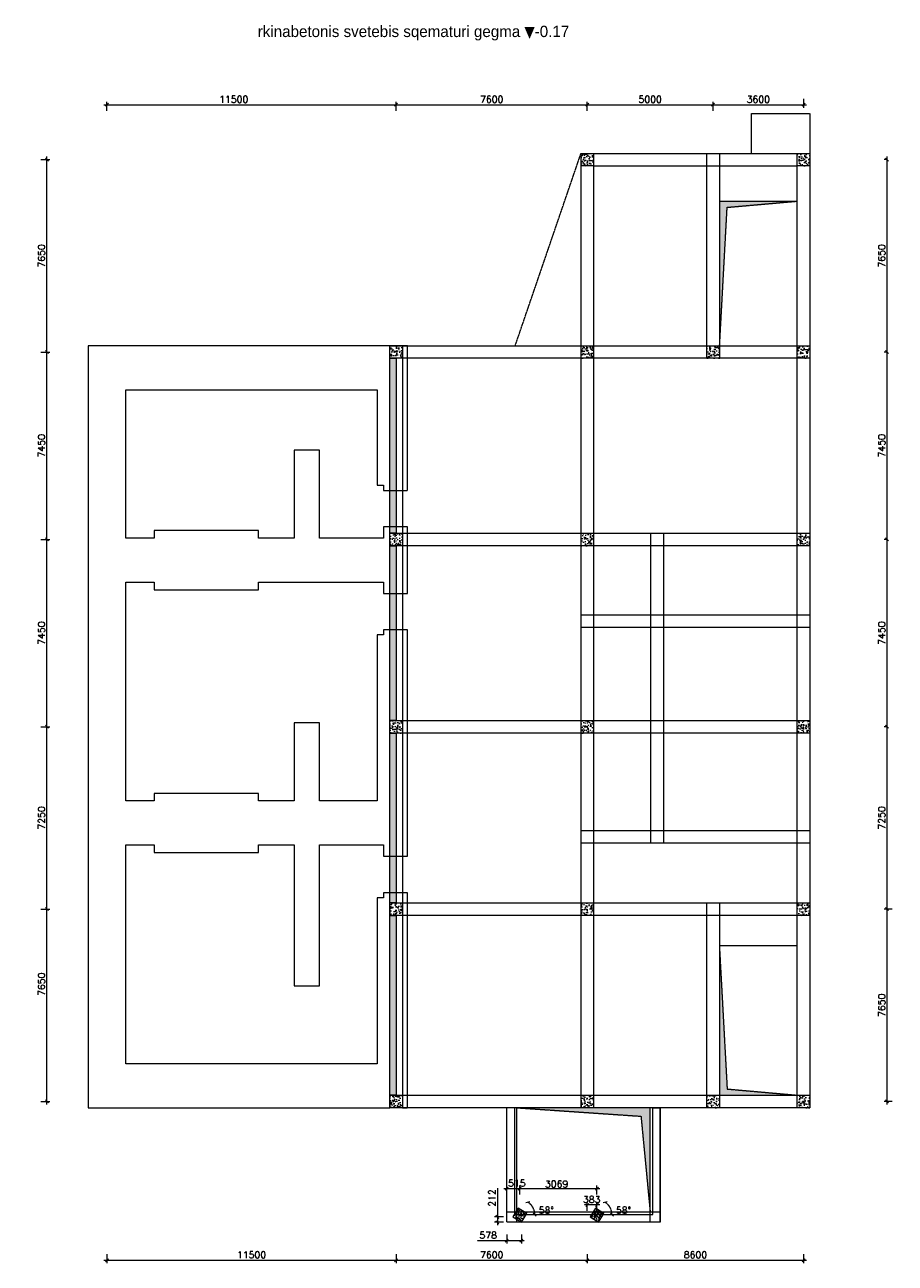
# Model space of a CAD drawing. Header units: millimetres. Extents: x -49428 to 313622, y -187899 to 190057.
# Tile 1 of 4: x 170011 to 204620, y -105353 to -56107. Entities that reach past the tile are written whole.
import ezdxf

# ---------------------------------------------------------------- set-up
doc = ezdxf.new("R2010")
doc.units = ezdxf.units.MM
doc.header["$LTSCALE"] = 0.5
doc.linetypes.add('ACAD_ISO02W100', pattern=[15, 12, -3])
doc.styles.get("Standard").update_dxf_attribs({"font": 'txt', "height": 75})
doc.styles.add('style1', font='txt.shx')
doc.dimstyles.new('DIM 150', dxfattribs={"dimtxt": 270, "dimasz": 120, "dimexe": 120, "dimexo": 120, "dimgap": 80, "dimtad": 1, "dimdec": 0, "dimzin": 1, "dimtxsty": 'style1', "dimblk": 'OBLIQUE', "dimcen": 100, "dimdle": 120, "dimclrd": 256, "dimclre": 256, "dimclrt": 256, "dimadec": 0, "dimazin": 0, "dimtfac": 1, "dimtdec": 0, "dimtmove": 0, "dimatfit": 3, "dimldrblk": 'OBLIQUE', "dimfxl": 240, "dimfxlon": 1, "dimlwd": 9, "dimlwe": 9, "dimarcsym": 0})

# ---------------------------------------------------------------- blocks, each defined once
blk = doc.blocks.new('A$C0581491C')
at = {"lineweight": 13}
h = blk.add_hatch(dxfattribs=at)
h.set_pattern_fill('AR-CONC', color=256, scale=0.8)
h.set_pattern_definition([(50, (18337.57, -483009.6), (145.747735, -12.751268), [15.24, -167.64]), (355, (18337.57, -483009.6), (-28.194737, 152.845476), [12.192, -134.112467]), (100.451445, (18349.71, -483010.66), (117.552998, 140.0942), [12.952007, -142.472196]), (46.1842, (18337.57, -482968.96), (216.86323, -33.63386), [22.86, -251.46]), (96.63556, (18355.64, -482971.76), (189.92331, 197.9409), [19.42802, -213.70849]), (351.18415, (18337.57, -482968.96), (189.92331, 197.9409), [18.28797, -201.16779]), (21, (18357.89, -482979.12), (121.291513, -81.81216), [15.24, -167.64]), (326, (18357.89, -482979.12), (49.441623, 147.350373), [12.192, -134.112]), (71.451445, (18368, -482985.94), (170.733135, 65.538215), [12.952007, -142.47195]), (37.5, (18337.57, -483009.6), (2.4708826, 67.644031), [0, -132.4864, 0, -136.144, 0, -134.62]), (7.5, (18337.57, -483009.6), (53.45573, 80.14446), [0, -77.6224, 0, -129.4384, 0, -51.308]), (327.5, (18292.255, -483009.6), (108.472476, -4.582995), [0, -50.8, 0, -158.496, 0, -210.312]), (317.5, (18271.935, -483009.6), (118.503345, 20.341193), [0, -66.04, 0, -105.2576, 0, -149.352])])
h.paths.add_polyline_path([(0, 0), (-212, -339), (126, -551), (339, -212)])
blk.add_lwpolyline([(-212, -339), (126, -551), (339, -212), (0, 0), (-212, -339)], dxfattribs=at)
blk = doc.blocks.new('A$C1DD902EC')
at = {"lineweight": 0}
h = blk.add_hatch(dxfattribs=at)
h.set_pattern_fill('AR-CONC', color=256, scale=1.5)
h.set_pattern_definition([(50, (-77173.03, -69047.86), (273.277, -23.90863), [28.575, -314.325]), (355, (-77173.03, -69047.86), (-52.8651, 286.5853), [22.86, -251.4609]), (100.45144, (-77150.25, -69049.85), (220.4119, 262.6766), [24.285, -267.1354]), (46.1842, (-77173.03, -68971.66), (406.6186, -63.0635), [42.8625, -471.4875]), (96.63556, (-77139.14, -68976.9), (356.1062, 371.1392), [36.4275, -400.7034]), (351.18415, (-77173.03, -68971.66), (356.1062, 371.1392), [34.29, -377.1896]), (21, (-77134.93, -68990.7), (227.4216, -153.3978), [28.575, -314.325]), (326, (-77134.93, -68990.7), (92.70304, 276.28195), [22.86, -251.46]), (71.45144, (-77115.97, -69003.5), (320.1246, 122.88415), [24.285, -267.1349]), (37.5, (-77173.03, -69047.86), (4.632905, 126.83256), [0, -248.412, 0, -255.27, 0, -252.4125]), (7.5, (-77173.03, -69047.86), (100.2295, 150.27086), [0, -145.542, 0, -242.697, 0, -96.2025]), (327.5, (-77257.99, -69047.86), (203.38589, -8.59312), [0, -95.25, 0, -297.18, 0, -394.335]), (317.5, (-77296.09, -69047.86), (222.19377, 38.13974), [0, -123.825, 0, -197.358, 0, -280.035])])
h.paths.add_polyline_path([(-267, -314), (233, -314), (233, 186), (-267, 186)])
at = {"lineweight": 13}
blk.add_lwpolyline([(-267, 186), (233, 186), (233, -314), (-267, -314), (-267, 186)], dxfattribs=at)
blk = doc.blocks.new('_Oblique')
at = {"color": 0, "linetype": 'ByBlock', "lineweight": -2}
blk.add_line((-0.5, -0.5), (0.5, 0.5), dxfattribs=at)
blk = doc.blocks.new('*D120')
at = {"lineweight": 9, "transparency": 16777216}
for p, q in [((192257, -105233), (201097, -105233)), ((192377, -104993), (192377, -105353)), ((200977, -104993), (200977, -105353))]:
    blk.add_line(p, q, dxfattribs=at)
at = {"lineweight": 9, "transparency": 16777216, "xscale": 120, "yscale": 120, "zscale": 120, "rotation": 180}
blk.add_blockref('_Oblique', (192377, -105233), dxfattribs=at)
at = {"lineweight": 9, "transparency": 16777216, "xscale": 120, "yscale": 120, "zscale": 120}
blk.add_blockref('_Oblique', (200977, -105233), dxfattribs=at)
at = {"lineweight": 13, "transparency": 16777216, "insert": (196677, -105018), "char_height": 270, "attachment_point": 5, "style": 'style1'}
blk.add_mtext('8600', dxfattribs=at)
blk = doc.blocks.new('*D121')
at = {"lineweight": 9, "transparency": 16777216}
for p, q in [((184657, -105233), (192497, -105233)), ((184777, -104993), (184777, -105353)), ((192377, -104993), (192377, -105353))]:
    blk.add_line(p, q, dxfattribs=at)
at = {"lineweight": 9, "transparency": 16777216, "xscale": 120, "yscale": 120, "zscale": 120, "rotation": 180}
blk.add_blockref('_Oblique', (184777, -105233), dxfattribs=at)
at = {"lineweight": 9, "transparency": 16777216, "xscale": 120, "yscale": 120, "zscale": 120}
blk.add_blockref('_Oblique', (192377, -105233), dxfattribs=at)
at = {"lineweight": 13, "transparency": 16777216, "insert": (188577, -105018), "char_height": 270, "attachment_point": 5, "style": 'style1'}
blk.add_mtext('7600', dxfattribs=at)
blk = doc.blocks.new('*D122')
at = {"lineweight": 9, "transparency": 16777216}
for p, q in [((204500, -91271), (204179, -91271)), ((204299, -99041), (204299, -91151)), ((204500, -98921), (204179, -98921))]:
    blk.add_line(p, q, dxfattribs=at)
at = {"lineweight": 9, "transparency": 16777216, "xscale": 120, "yscale": 120, "zscale": 120}
for p, rotation in [((204299, -91271), 90), ((204299, -98921), 270)]:
    blk.add_blockref('_Oblique', p, dxfattribs=dict(at, rotation=rotation))
at = {"lineweight": 13, "transparency": 16777216, "insert": (204084, -95096), "char_height": 270, "attachment_point": 5, "rotation": 90, "style": 'style1'}
blk.add_mtext('7650', dxfattribs=at)
blk = doc.blocks.new('*D123')
at = {"lineweight": 9, "transparency": 16777216}
for p, q in [((204299, -84021), (204179, -84021)), ((204299, -91391), (204299, -83901)), ((204500, -91271), (204179, -91271))]:
    blk.add_line(p, q, dxfattribs=at)
at = {"lineweight": 9, "transparency": 16777216, "xscale": 120, "yscale": 120, "zscale": 120}
for p, rotation in [((204299, -84021), 90), ((204299, -91271), 270)]:
    blk.add_blockref('_Oblique', p, dxfattribs=dict(at, rotation=rotation))
at = {"lineweight": 13, "transparency": 16777216, "insert": (204084, -87646), "char_height": 270, "attachment_point": 5, "rotation": 90, "style": 'style1'}
blk.add_mtext('7250', dxfattribs=at)
blk = doc.blocks.new('*D124')
at = {"lineweight": 9, "transparency": 16777216}
for p, q in [((204299, -76571), (204179, -76571)), ((204299, -84141), (204299, -76451)), ((204299, -84021), (204179, -84021))]:
    blk.add_line(p, q, dxfattribs=at)
at = {"lineweight": 9, "transparency": 16777216, "xscale": 120, "yscale": 120, "zscale": 120}
for p, rotation in [((204299, -76571), 90), ((204299, -84021), 270)]:
    blk.add_blockref('_Oblique', p, dxfattribs=dict(at, rotation=rotation))
at = {"lineweight": 13, "transparency": 16777216, "insert": (204084, -80296), "char_height": 270, "attachment_point": 5, "rotation": 90, "style": 'style1'}
blk.add_mtext('7450', dxfattribs=at)
blk = doc.blocks.new('*D125')
at = {"lineweight": 9, "transparency": 16777216}
for p, q in [((204299, -69121), (204179, -69121)), ((204299, -76691), (204299, -69001)), ((204299, -76571), (204179, -76571))]:
    blk.add_line(p, q, dxfattribs=at)
at = {"lineweight": 9, "transparency": 16777216, "xscale": 120, "yscale": 120, "zscale": 120}
for p, rotation in [((204299, -69121), 90), ((204299, -76571), 270)]:
    blk.add_blockref('_Oblique', p, dxfattribs=dict(at, rotation=rotation))
at = {"lineweight": 13, "transparency": 16777216, "insert": (204084, -72846), "char_height": 270, "attachment_point": 5, "rotation": 90, "style": 'style1'}
blk.add_mtext('7450', dxfattribs=at)
blk = doc.blocks.new('*D126')
at = {"lineweight": 9, "transparency": 16777216}
for p, q in [((204299, -61471), (204179, -61471)), ((204299, -69241), (204299, -61351)), ((204299, -69121), (204179, -69121))]:
    blk.add_line(p, q, dxfattribs=at)
at = {"lineweight": 9, "transparency": 16777216, "xscale": 120, "yscale": 120, "zscale": 120}
for p, rotation in [((204299, -61471), 90), ((204299, -69121), 270)]:
    blk.add_blockref('_Oblique', p, dxfattribs=dict(at, rotation=rotation))
at = {"lineweight": 13, "transparency": 16777216, "insert": (204084, -65296), "char_height": 270, "attachment_point": 5, "rotation": 90, "style": 'style1'}
blk.add_mtext('7650', dxfattribs=at)
blk = doc.blocks.new('*D127')
at = {"lineweight": 9, "transparency": 16777216}
for p, q in [((173157, -105233), (184897, -105233)), ((173277, -104993), (173277, -105353)), ((184777, -104993), (184777, -105353))]:
    blk.add_line(p, q, dxfattribs=at)
at = {"lineweight": 9, "transparency": 16777216, "xscale": 120, "yscale": 120, "zscale": 120, "rotation": 180}
blk.add_blockref('_Oblique', (173277, -105233), dxfattribs=at)
at = {"lineweight": 9, "transparency": 16777216, "xscale": 120, "yscale": 120, "zscale": 120}
blk.add_blockref('_Oblique', (184777, -105233), dxfattribs=at)
at = {"lineweight": 13, "transparency": 16777216, "insert": (179027, -105018), "char_height": 270, "attachment_point": 5, "style": 'style1'}
blk.add_mtext('11500', dxfattribs=at)
blk = doc.blocks.new('*D128')
at = {"linetype": 'ACAD_ISO02W100', "lineweight": 9, "transparency": 16777216}
for p, q in [((189572, -102385), (192881, -102385)), ((189692, -102625), (189692, -102265)), ((192761, -102625), (192761, -102265))]:
    blk.add_line(p, q, dxfattribs=at)
at = {"linetype": 'ACAD_ISO02W100', "lineweight": 9, "transparency": 16777216, "xscale": 120, "yscale": 120, "zscale": 120, "rotation": 180}
blk.add_blockref('_Oblique', (189692, -102385), dxfattribs=at)
at = {"linetype": 'ACAD_ISO02W100', "lineweight": 9, "transparency": 16777216, "xscale": 120, "yscale": 120, "zscale": 120}
blk.add_blockref('_Oblique', (192761, -102385), dxfattribs=at)
at = {"linetype": 'ACAD_ISO02W100', "lineweight": 13, "transparency": 16777216, "insert": (191158, -102205), "char_height": 270, "attachment_point": 5, "style": 'style1'}
blk.add_mtext('3069', dxfattribs=at)
blk = doc.blocks.new('*D129')
at = {"linetype": 'ACAD_ISO02W100', "lineweight": 9, "transparency": 16777216}
for p, q in [((188803, -102364), (188803, -103508)), ((188803, -103388), (188803, -103841)), ((189043, -103508), (188683, -103508)), ((189043, -103721), (188683, -103721))]:
    blk.add_line(p, q, dxfattribs=at)
at = {"linetype": 'ACAD_ISO02W100', "lineweight": 9, "transparency": 16777216, "xscale": 120, "yscale": 120, "zscale": 120}
for p, rotation in [((188803, -103508), 90), ((188803, -103721), 270)]:
    blk.add_blockref('_Oblique', p, dxfattribs=dict(at, rotation=rotation))
at = {"linetype": 'ACAD_ISO02W100', "lineweight": 13, "transparency": 16777216, "insert": (188588, -102759), "char_height": 270, "attachment_point": 5, "rotation": 90, "style": 'style1'}
blk.add_mtext('212', dxfattribs=at)
blk = doc.blocks.new('*D130')
at = {"linetype": 'ACAD_ISO02W100', "lineweight": 9, "transparency": 16777216}
for p, q in [((189177, -104212), (189177, -104572)), ((189755, -104212), (189755, -104572)), ((187998, -104452), (189177, -104452)), ((189057, -104452), (189875, -104452))]:
    blk.add_line(p, q, dxfattribs=at)
at = {"linetype": 'ACAD_ISO02W100', "lineweight": 9, "transparency": 16777216, "xscale": 120, "yscale": 120, "zscale": 120, "rotation": 180}
blk.add_blockref('_Oblique', (189177, -104452), dxfattribs=at)
at = {"linetype": 'ACAD_ISO02W100', "lineweight": 9, "transparency": 16777216, "xscale": 120, "yscale": 120, "zscale": 120}
blk.add_blockref('_Oblique', (189755, -104452), dxfattribs=at)
at = {"linetype": 'ACAD_ISO02W100', "lineweight": 13, "transparency": 16777216, "insert": (188438, -104237), "char_height": 270, "attachment_point": 5, "style": 'style1'}
blk.add_mtext('578', dxfattribs=at)
blk = doc.blocks.new('*D131')
at = {"linetype": 'ACAD_ISO02W100', "lineweight": 9, "transparency": 16777216}
blk.add_arc((189707, -103421), 582, 0, 57.9142, dxfattribs=at)
at = {"linetype": 'ACAD_ISO02W100', "lineweight": 9, "transparency": 16777216, "xscale": 120, "yscale": 120, "zscale": 120}
for p, rotation in [((190016, -102928), 147.9141758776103), ((190289, -103421), 270.0000000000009)]:
    blk.add_blockref('_Oblique', p, dxfattribs=dict(at, rotation=rotation))
at = {"linetype": 'ACAD_ISO02W100', "lineweight": 13, "transparency": 16777216, "insert": (190749, -103245), "char_height": 270, "attachment_point": 5, "style": 'style1'}
blk.add_mtext('58°', dxfattribs=at)
blk = doc.blocks.new('*D132')
at = {"linetype": 'ACAD_ISO02W100', "lineweight": 9, "transparency": 16777216}
blk.add_arc((192776, -103421), 582, 360, 57.9142, dxfattribs=at)
at = {"linetype": 'ACAD_ISO02W100', "lineweight": 9, "transparency": 16777216, "xscale": 120, "yscale": 120, "zscale": 120}
for p, rotation in [((193085, -102928), 147.9141758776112), ((193358, -103421), 269.9999999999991)]:
    blk.add_blockref('_Oblique', p, dxfattribs=dict(at, rotation=rotation))
at = {"linetype": 'ACAD_ISO02W100', "lineweight": 13, "transparency": 16777216, "insert": (193817, -103245), "char_height": 270, "attachment_point": 5, "style": 'style1'}
blk.add_mtext('58°', dxfattribs=at)
blk = doc.blocks.new('*D133')
at = {"lineweight": 9, "transparency": 16777216}
for p, q in [((170651, -91271), (171011, -91271)), ((170891, -99041), (170891, -91151)), ((170651, -98921), (171011, -98921))]:
    blk.add_line(p, q, dxfattribs=at)
at = {"lineweight": 9, "transparency": 16777216, "xscale": 120, "yscale": 120, "zscale": 120}
for p, rotation in [((170891, -91271), 90), ((170891, -98921), 270)]:
    blk.add_blockref('_Oblique', p, dxfattribs=dict(at, rotation=rotation))
at = {"lineweight": 13, "transparency": 16777216, "insert": (170676, -94258), "char_height": 270, "attachment_point": 5, "rotation": 90, "style": 'style1'}
blk.add_mtext('7650', dxfattribs=at)
blk = doc.blocks.new('*D134')
at = {"lineweight": 9, "transparency": 16777216}
for p, q in [((170651, -84021), (171011, -84021)), ((170891, -91391), (170891, -83901)), ((170651, -91271), (171011, -91271))]:
    blk.add_line(p, q, dxfattribs=at)
at = {"lineweight": 9, "transparency": 16777216, "xscale": 120, "yscale": 120, "zscale": 120}
for p, rotation in [((170891, -84021), 90), ((170891, -91271), 270)]:
    blk.add_blockref('_Oblique', p, dxfattribs=dict(at, rotation=rotation))
at = {"lineweight": 13, "transparency": 16777216, "insert": (170676, -87646), "char_height": 270, "attachment_point": 5, "rotation": 90, "style": 'style1'}
blk.add_mtext('7250', dxfattribs=at)
blk = doc.blocks.new('*D135')
at = {"lineweight": 9, "transparency": 16777216}
for p, q in [((170651, -76571), (171011, -76571)), ((170891, -84141), (170891, -76451)), ((170651, -84021), (171011, -84021))]:
    blk.add_line(p, q, dxfattribs=at)
at = {"lineweight": 9, "transparency": 16777216, "xscale": 120, "yscale": 120, "zscale": 120}
for p, rotation in [((170891, -76571), 90), ((170891, -84021), 270)]:
    blk.add_blockref('_Oblique', p, dxfattribs=dict(at, rotation=rotation))
at = {"lineweight": 13, "transparency": 16777216, "insert": (170676, -80296), "char_height": 270, "attachment_point": 5, "rotation": 90, "style": 'style1'}
blk.add_mtext('7450', dxfattribs=at)
blk = doc.blocks.new('*D136')
at = {"lineweight": 9, "transparency": 16777216}
for p, q in [((170651, -69121), (171011, -69121)), ((170891, -76691), (170891, -69001)), ((170651, -76571), (171011, -76571))]:
    blk.add_line(p, q, dxfattribs=at)
at = {"lineweight": 9, "transparency": 16777216, "xscale": 120, "yscale": 120, "zscale": 120}
for p, rotation in [((170891, -69121), 90), ((170891, -76571), 270)]:
    blk.add_blockref('_Oblique', p, dxfattribs=dict(at, rotation=rotation))
at = {"lineweight": 13, "transparency": 16777216, "insert": (170676, -72846), "char_height": 270, "attachment_point": 5, "rotation": 90, "style": 'style1'}
blk.add_mtext('7450', dxfattribs=at)
blk = doc.blocks.new('*D137')
at = {"lineweight": 9, "transparency": 16777216}
for p, q in [((170651, -61471), (171011, -61471)), ((170891, -69241), (170891, -61351)), ((170651, -69121), (171011, -69121))]:
    blk.add_line(p, q, dxfattribs=at)
at = {"lineweight": 9, "transparency": 16777216, "xscale": 120, "yscale": 120, "zscale": 120}
for p, rotation in [((170891, -61471), 90), ((170891, -69121), 270)]:
    blk.add_blockref('_Oblique', p, dxfattribs=dict(at, rotation=rotation))
at = {"lineweight": 13, "transparency": 16777216, "insert": (170676, -65296), "char_height": 270, "attachment_point": 5, "rotation": 90, "style": 'style1'}
blk.add_mtext('7650', dxfattribs=at)
blk = doc.blocks.new('*D138')
at = {"lineweight": 9, "transparency": 16777216}
for p, q in [((173157, -59286), (184897, -59286)), ((173277, -59526), (173277, -59166)), ((184777, -59526), (184777, -59166))]:
    blk.add_line(p, q, dxfattribs=at)
at = {"lineweight": 9, "transparency": 16777216, "xscale": 120, "yscale": 120, "zscale": 120, "rotation": 180}
blk.add_blockref('_Oblique', (173277, -59286), dxfattribs=at)
at = {"lineweight": 9, "transparency": 16777216, "xscale": 120, "yscale": 120, "zscale": 120}
blk.add_blockref('_Oblique', (184777, -59286), dxfattribs=at)
at = {"lineweight": 13, "transparency": 16777216, "insert": (178320, -59071), "char_height": 270, "attachment_point": 5, "style": 'style1'}
blk.add_mtext('11500', dxfattribs=at)
blk = doc.blocks.new('*D139')
at = {"lineweight": 9, "transparency": 16777216}
for p, q in [((184657, -59286), (192497, -59286)), ((184777, -59526), (184777, -59166)), ((192377, -59526), (192377, -59166))]:
    blk.add_line(p, q, dxfattribs=at)
at = {"lineweight": 9, "transparency": 16777216, "xscale": 120, "yscale": 120, "zscale": 120, "rotation": 180}
blk.add_blockref('_Oblique', (184777, -59286), dxfattribs=at)
at = {"lineweight": 9, "transparency": 16777216, "xscale": 120, "yscale": 120, "zscale": 120}
blk.add_blockref('_Oblique', (192377, -59286), dxfattribs=at)
at = {"lineweight": 13, "transparency": 16777216, "insert": (188577, -59071), "char_height": 270, "attachment_point": 5, "style": 'style1'}
blk.add_mtext('7600', dxfattribs=at)
blk = doc.blocks.new('*D140')
at = {"lineweight": 9, "transparency": 16777216}
for p, q in [((192257, -59286), (197497, -59286)), ((192377, -59526), (192377, -59166)), ((197377, -59526), (197377, -59166))]:
    blk.add_line(p, q, dxfattribs=at)
at = {"lineweight": 9, "transparency": 16777216, "xscale": 120, "yscale": 120, "zscale": 120, "rotation": 180}
blk.add_blockref('_Oblique', (192377, -59286), dxfattribs=at)
at = {"lineweight": 9, "transparency": 16777216, "xscale": 120, "yscale": 120, "zscale": 120}
blk.add_blockref('_Oblique', (197377, -59286), dxfattribs=at)
at = {"lineweight": 13, "transparency": 16777216, "insert": (194877, -59071), "char_height": 270, "attachment_point": 5, "style": 'style1'}
blk.add_mtext('5000', dxfattribs=at)
blk = doc.blocks.new('*D141')
at = {"lineweight": 9, "transparency": 16777216}
for p, q in [((200977, -59046), (200977, -59406)), ((197257, -59286), (201097, -59286)), ((197377, -59526), (197377, -59166))]:
    blk.add_line(p, q, dxfattribs=at)
at = {"lineweight": 9, "transparency": 16777216, "xscale": 120, "yscale": 120, "zscale": 120, "rotation": 180}
blk.add_blockref('_Oblique', (197377, -59286), dxfattribs=at)
at = {"lineweight": 9, "transparency": 16777216, "xscale": 120, "yscale": 120, "zscale": 120}
blk.add_blockref('_Oblique', (200977, -59286), dxfattribs=at)
at = {"lineweight": 13, "transparency": 16777216, "insert": (199177, -59071), "char_height": 270, "attachment_point": 5, "style": 'style1'}
blk.add_mtext('3600', dxfattribs=at)
blk = doc.blocks.new('*D142')
at = {"linetype": 'ACAD_ISO02W100', "lineweight": 9, "transparency": 16777216}
for p, q in [((189057, -102385), (189812, -102385)), ((189177, -102591), (189177, -102265)), ((189692, -102625), (189692, -102265))]:
    blk.add_line(p, q, dxfattribs=at)
at = {"linetype": 'ACAD_ISO02W100', "lineweight": 9, "transparency": 16777216, "xscale": 120, "yscale": 120, "zscale": 120, "rotation": 180}
blk.add_blockref('_Oblique', (189177, -102385), dxfattribs=at)
at = {"linetype": 'ACAD_ISO02W100', "lineweight": 9, "transparency": 16777216, "xscale": 120, "yscale": 120, "zscale": 120}
blk.add_blockref('_Oblique', (189692, -102385), dxfattribs=at)
at = {"linetype": 'ACAD_ISO02W100', "lineweight": 13, "transparency": 16777216, "insert": (189577, -102170), "char_height": 270, "attachment_point": 5, "style": 'style1'}
blk.add_mtext('515', dxfattribs=at)
blk = doc.blocks.new('*D143')
at = {"linetype": 'ACAD_ISO02W100', "lineweight": 9, "transparency": 16777216}
for p, q in [((192377, -103275), (192377, -102915)), ((192761, -103275), (192761, -102915)), ((192881, -103035), (192257, -103035))]:
    blk.add_line(p, q, dxfattribs=at)
at = {"linetype": 'ACAD_ISO02W100', "lineweight": 9, "transparency": 16777216, "xscale": 120, "yscale": 120, "zscale": 120, "rotation": 180}
blk.add_blockref('_Oblique', (192377, -103035), dxfattribs=at)
at = {"linetype": 'ACAD_ISO02W100', "lineweight": 9, "transparency": 16777216, "xscale": 120, "yscale": 120, "zscale": 120}
blk.add_blockref('_Oblique', (192761, -103035), dxfattribs=at)
at = {"linetype": 'ACAD_ISO02W100', "lineweight": 13, "transparency": 16777216, "insert": (192553, -102820), "char_height": 270, "attachment_point": 5, "style": 'style1'}
blk.add_mtext('383', dxfattribs=at)

msp = doc.modelspace()

# ---------------------------------------------------------------- hatches: boundary and pattern name
at = {"linetype": 'ACAD_ISO02W100', "lineweight": 13, "true_color": 0x939598}
h = msp.add_hatch(color=252, dxfattribs=at)
h.dxf.hatch_style = 1
h.paths.add_polyline_path([(197627.3, -69070.7), (197627.3, -63120.7), (200727.3, -63120.7), (197937.4, -63367.1)])
at = {"lineweight": 0, "true_color": 0x636466}
h = msp.add_hatch(dxfattribs=at)
h.set_pattern_fill('JIS_STN_1E', color=251, scale=150)
h.paths.add_polyline_path([(184527.3, -76320.7), (184527.3, -69370.7), (184777.3, -69370.7), (184777.3, -76320.7)])
h.paths.add_polyline_path([(184527.3, -83770.7), (184527.3, -76820.7), (184777.3, -76820.7), (184777.3, -83770.7)])
h.paths.add_polyline_path([(184527.3, -91020.7), (184527.3, -84270.7), (184777.3, -84270.7), (184777.3, -91020.7)])
h.paths.add_polyline_path([(184527.3, -98670.7), (184527.3, -91520.7), (184777.3, -91520.7), (184777.3, -98670.7)])
at = {"linetype": 'ACAD_ISO02W100', "lineweight": 13, "true_color": 0x939598}
h = msp.add_hatch(color=252, dxfattribs=at)
h.dxf.hatch_style = 1
h.paths.add_polyline_path([(197627.3, -92720.7), (197627.3, -98670.7), (200727.3, -98670.7), (197937.4, -98424.4)])
h = msp.add_hatch(color=252, dxfattribs=at)
h.dxf.hatch_style = 1
h.paths.add_polyline_path([(194877.3, -99170.7), (192377.3, -99170.7), (192377.3, -99362.3), (194511.4, -99508.2), (194877.3, -103320.7)])
h.paths.add_polyline_path([(192377.3, -99170.7), (192127.3, -99170.7), (189577.3, -99170.7), (192377.3, -99362.3)])

# ---------------------------------------------------------------- linework, layer by layer
at = {"color": 252, "linetype": 'ACAD_ISO02W100', "lineweight": 13, "true_color": 0x939598}
for p, q in [((189510.4, -68870.7), (192127.3, -61220.7)), ((192127.3, -61220.7), (198902.1, -61220.7)), ((197127.3, -61220.7), (197627.3, -61220.7)), ((197127.3, -69370.7), (197127.3, -61220.7)), ((197627.3, -61220.7), (197627.3, -69370.7)), ((200727.3, -61220.7), (201227.3, -61220.7)), ((200727.3, -67670.7), (200727.3, -61220.7)), ((201227.3, -61220.7), (201227.3, -99170.7)), ((201227.3, -61220.7), (201227.3, -99170.7)), ((200727.3, -92720.7), (200727.3, -67670.7)), ((184527.3, -68870.7), (189510.4, -68870.7)), ((197627.3, -69370.7), (197127.3, -69370.7)), ((197127.3, -91020.7), (197627.3, -91020.7)), ((197127.3, -99170.7), (197127.3, -91020.7)), ((197627.3, -91020.7), (197627.3, -99170.7)), ((200727.3, -99170.7), (200727.3, -92720.7)), ((192127.3, -98870.7), (192127.3, -99170.7)), ((201227.3, -99170.7), (184527.3, -99170.7)), ((189177.3, -103720.7), (189177.3, -99170.7)), ((189477.3, -99170.7), (189477.3, -103420.7)), ((189577.3, -103720.7), (189577.3, -99170.7)), ((194877.3, -103720.7), (194877.3, -99170.7)), ((194977.3, -103420.7), (194977.3, -99170.7)), ((194977.3, -99170.7), (194977.3, -99170.7)), ((194977.3, -99170.7), (194977.3, -99170.7)), ((194977.3, -99170.7), (195277.3, -99170.7)), ((194977.3, -103420.7), (194977.3, -99170.7)), ((195277.3, -99170.7), (195277.3, -99170.7)), ((195277.3, -99170.7), (195277.3, -99170.7)), ((195277.3, -99170.7), (195277.3, -103720.7)), ((195277.3, -103720.7), (195277.3, -99170.7)), ((197627.3, -99170.7), (197127.3, -99170.7)), ((201227.3, -99170.7), (200727.3, -99170.7)), ((195277.3, -103320.7), (189177.3, -103320.7)), ((195277.3, -103720.7), (189177.3, -103720.7)), ((189477.3, -103420.7), (194977.3, -103420.7))]:
    msp.add_line(p, q, dxfattribs=at)
at = {"lineweight": 13}
for p, q in [((184527.3, -99170.7), (184527.3, -68870.7)), ((185227.3, -99170.7), (185227.3, -98870.7))]:
    msp.add_line(p, q, dxfattribs=at)
at = {"color": 252, "linetype": 'ACAD_ISO02W100', "lineweight": 13, "true_color": 0x939598}
for points in [[(198902.1, -61220.7), (198902.1, -59640.5), (201227.3, -59640.5), (201227.3, -61220.7)], [(198902.1, -61220.7), (201227.3, -61220.7)], [(192627.3, -61720.7), (200727.3, -61720.7)], [(197627.3, -69070.7), (197937.4, -63367.1), (200727.3, -63120.7)], [(197627.3, -63120.7), (200727.3, -63120.7)], [(197627.3, -92720.7), (200727.3, -92720.7)], [(197627.3, -92720.7), (197937.4, -98424.4), (200727.3, -98670.7)], [(192127.3, -98870.7), (192127.3, -99170.7)], [(189577.3, -99170.7), (194511.4, -99508.2), (194877.3, -103320.7)]]:
    msp.add_lwpolyline(points, dxfattribs=at)
for points in [[(192127.3, -61220.7), (192627.3, -61220.7), (192627.3, -99170.7), (192127.3, -99170.7)], [(184527.3, -68870.7), (201227.3, -68870.7), (201227.3, -69370.7), (184527.3, -69370.7)], [(184527.3, -68870.7), (185027.3, -68870.7), (185027.3, -99170.7), (184527.3, -99170.7)], [(184527.3, -76320.7), (201227.3, -76320.7), (201227.3, -76820.7), (184527.3, -76820.7)], [(194902.3, -76320.7), (195402.3, -76320.7), (195402.3, -88645.7), (194902.3, -88645.7)], [(192127.3, -79575.7), (201227.3, -79575.7), (201227.3, -80075.7), (192127.3, -80075.7)], [(184527.3, -83770.7), (201227.3, -83770.7), (201227.3, -84270.7), (184527.3, -84270.7)], [(192127.3, -88145.7), (201227.3, -88145.7), (201227.3, -88645.7), (192127.3, -88645.7)], [(184527.3, -91020.7), (201227.3, -91020.7), (201227.3, -91520.7), (184527.3, -91520.7)], [(184527.3, -98670.7), (201227.3, -98670.7), (201227.3, -99170.7), (184527.3, -99170.7)]]:
    msp.add_lwpolyline(points, close=True, dxfattribs=at)
at = {"lineweight": 13}
for points in [[(184527.3, -68871.6), (185227.3, -68870.7), (172527.3, -68870.7), (172527.3, -99170.7), (184527.3, -99170.7)], [(184527.3, -76320.7), (184527.3, -69370.7), (184777.3, -69370.7), (184777.3, -76320.7), (184527.3, -76320.7)], [(185227.3, -98970.7), (185227.3, -90620.7), (184277.3, -90620.7), (184277.3, -90820.7), (184027.3, -90820.7), (184027.3, -97420.7), (174027.3, -97420.7), (174027.3, -88720.7), (175157.3, -88720.7), (175157.3, -89020.7), (179307.3, -89020.7), (179307.3, -88720.7), (180727.3, -88720.7), (180727.3, -94320.7), (181727.3, -94320.7), (181727.3, -88720.7), (184277.3, -88720.7), (184277.3, -89170.7), (185227.3, -89170.7), (185227.3, -80170.7), (184277.3, -80170.7), (184277.3, -80370.7), (184027.3, -80370.7), (184027.3, -86970.7), (181727.3, -86970.7), (181727.3, -83870.7), (180727.3, -83870.7), (180727.3, -86970.7), (179307.3, -86970.7), (179307.3, -86670.7), (175157.3, -86670.7), (175157.3, -86970.7), (174027.3, -86970.7), (174027.3, -78270.7), (175157.3, -78270.7), (175157.3, -78570.7), (179307.3, -78570.7), (179307.3, -78270.7), (184277.3, -78270.7), (184277.3, -78720.7), (185227.3, -78720.7), (185227.3, -76070.7), (184277.3, -76070.7), (184277.3, -76520.7), (181727.3, -76520.7), (181727.3, -73020.7), (180727.3, -73020.7), (180727.3, -76520.7), (179307.3, -76520.7), (179307.3, -76220.7), (175157.3, -76220.7), (175157.3, -76520.7), (174027.3, -76520.7), (174027.3, -70620.7), (184027.3, -70620.7), (184027.3, -74420.7)], [(184527.3, -76320.7), (185027.3, -76320.7), (185027.3, -76820.7), (184527.3, -76820.7), (184527.3, -76320.7)], [(184527.3, -83770.7), (184527.3, -76820.7), (184777.3, -76820.7), (184777.3, -83770.7), (184527.3, -83770.7)], [(184527.3, -91020.7), (184527.3, -84270.7), (184777.3, -84270.7), (184777.3, -91020.7), (184527.3, -91020.7)], [(184527.3, -98670.7), (184527.3, -91520.7), (184777.3, -91520.7), (184777.3, -98670.7), (184527.3, -98670.7)], [(184527.3, -98870.7), (184527.3, -99170.7)], [(185227.3, -98970.7), (185227.3, -98870.7)], [(185227.3, -99170.7), (185027.3, -99170.7)]]:
    msp.add_lwpolyline(points, dxfattribs=at)
at = {"color": 251, "linetype": 'ACAD_ISO02W100', "lineweight": 13, "true_color": 0x636466}
msp.add_lwpolyline([(184027.3, -74420.7), (184277.3, -74420.7), (184277.3, -74620.7), (185227.3, -74620.7), (185227.3, -68871.6)], dxfattribs=at)
at = {"linetype": 'ACAD_ISO02W100', "lineweight": 13}
msp.add_lwpolyline([(185027.3, -99170.7), (185227.3, -99170.7)], dxfattribs=at)

# ---------------------------------------------------------------- block references
at = {"color": 252, "linetype": 'ACAD_ISO02W100', "lineweight": 13, "true_color": 0x939598}
for name, p in [('A$C1DD902EC', (192394.2, -61406.3)), ('A$C1DD902EC', (200994.2, -61406.3)), ('A$C1DD902EC', (192394.2, -69056.3)), ('A$C1DD902EC', (197394.2, -69056.3)), ('A$C1DD902EC', (200994.2, -69056.3)), ('A$C1DD902EC', (192394.2, -76506.3)), ('A$C1DD902EC', (200994.2, -76506.3)), ('A$C1DD902EC', (192394.2, -83956.3)), ('A$C1DD902EC', (200994.2, -83956.3)), ('A$C1DD902EC', (192394.2, -91206.3)), ('A$C1DD902EC', (200994.2, -91206.3)), ('A$C1DD902EC', (192394.2, -98856.3)), ('A$C1DD902EC', (197394.2, -98856.3)), ('A$C1DD902EC', (200994.2, -98856.3)), ('A$C0581491C', (189628.6, -103169.4)), ('A$C0581491C', (192697.4, -103169.4))]:
    msp.add_blockref(name, p, dxfattribs=at)
at = {"lineweight": 13}
for p in [(184794.2, -69056.3), (184794.2, -76506.3), (184794.2, -83956.3), (184794.2, -91206.3), (184794.2, -98856.3)]:
    msp.add_blockref('A$C1DD902EC', p, dxfattribs=at)

# ---------------------------------------------------------------- texts
at = {"color": 18, "lineweight": 13, "true_color": 0x000000, "insert": (179274.9, -56146.1), "char_height": 450, "attachment_point": 1}
msp.add_mtext_dynamic_manual_height_columns('\\pt15750;{\\C256;rkinabetonis svetebis sqematuri gegma} {\\fTahoma|b0|i0|c204|p34;\\C256;▼}-0.17', width=54546.502, gutter_width=1, heights=[0], dxfattribs=at)

# ---------------------------------------------------------------- dimensions: what is measured, and where the dimension line sits
at = {"lineweight": 13}
dim = msp.add_linear_dim(base=(184777.3, -59285.5), p1=(173277.3, -60539.5), p2=(184777.3, -60539.5), dimstyle='DIM 150', override={"dimtmove": 1}, dxfattribs=at)
dim.commit()
dim.dimension.update_dxf_attribs({"geometry": '*D138', "text_midpoint": (178320.4, -59285.5), "dimtype": 160})
for base, p1, p2, picture, middle in [((192377.3, -59285.5), (184777.3, -60539.5), (192377.3, -60271.9), '*D139', (188577.3, -59070.5)), ((197377.3, -59285.5), (192377.3, -60271.9), (197377.3, -59931.9), '*D140', (194877.3, -59070.5)), ((200977.3, -59285.5), (197377.3, -59931.9), (200977.3, -58804.4), '*D141', (199177.3, -59070.5)), ((184777.3, -105232.8), (173277.3, -102808.2), (184777.3, -102808.2), '*D127', (179027.3, -105017.8)), ((192377.3, -105232.8), (184777.3, -103706.3), (192377.3, -103706.3), '*D121', (188577.3, -105017.8)), ((200977.3, -105232.8), (192377.3, -104710), (200977.3, -104710), '*D120', (196677.3, -105017.8))]:
    dim = msp.add_linear_dim(base=base, p1=p1, p2=p2, dimstyle='DIM 150', override={"dimtmove": 1}, dxfattribs=at)
    dim.commit()
    dim.dimension.update_dxf_attribs({"geometry": picture, "text_midpoint": middle})
for base, p1, p2, picture, middle in [((170891, -61470.7), (170010.8, -69120.7), (170010.8, -61470.7), '*D137', (170676, -65295.7)), ((204299.1, -61470.7), (204299.1, -69120.7), (204299.1, -61470.7), '*D126', (204084.1, -65295.7)), ((170891, -69120.7), (170010.8, -76570.7), (170010.8, -69120.7), '*D136', (170676, -72845.7)), ((204299.1, -69120.7), (204299.1, -76570.7), (204299.1, -69120.7), '*D125', (204084.1, -72845.7)), ((170891, -76570.7), (170010.8, -84020.7), (170010.8, -76570.7), '*D135', (170676, -80295.7)), ((204299.1, -76570.7), (204299.1, -84020.7), (204299.1, -76570.7), '*D124', (204084.1, -80295.7)), ((170891, -84020.7), (170010.8, -91270.7), (170010.8, -84020.7), '*D134', (170676, -87645.7)), ((204299.1, -84020.7), (204620.5, -91270.7), (204299.1, -84020.7), '*D123', (204084.1, -87645.7)), ((204299.1, -91270.7), (204620.5, -98920.7), (204620.5, -91270.7), '*D122', (204084.1, -95095.7))]:
    dim = msp.add_linear_dim(base=base, p1=p1, p2=p2, angle=90, dimstyle='DIM 150', override={"dimtmove": 1}, dxfattribs=at)
    dim.commit()
    dim.dimension.update_dxf_attribs({"geometry": picture, "text_midpoint": middle})
dim = msp.add_linear_dim(base=(170891, -91270.7), p1=(170010.8, -98920.7), p2=(170010.8, -91270.7), angle=90, dimstyle='DIM 150', override={"dimtmove": 1}, dxfattribs=at)
dim.commit()
dim.dimension.update_dxf_attribs({"geometry": '*D133', "text_midpoint": (170891, -94257.6), "dimtype": 160})
at = {"color": 252, "linetype": 'ACAD_ISO02W100', "lineweight": 13, "true_color": 0x939598}
dim = msp.add_linear_dim(base=(188802.7, -103720.7), p1=(189416.1, -103508.3), p2=(189416.1, -103720.7), angle=90, dimstyle='DIM 150', override={"dimtmove": 1}, dxfattribs=at)
dim.commit()
dim.dimension.update_dxf_attribs({"geometry": '*D129', "text_midpoint": (188802.7, -102759.1), "dimtype": 160})
for base, p1, p2, picture, middle in [((189691.9, -102385.4), (189177.3, -102711), (189691.9, -103194.5), '*D142', (189577.3, -102385.4)), ((192760.6, -102385.4), (189691.9, -103339.1), (192760.6, -103339), '*D128', (191157.6, -102420.1)), ((192377.3, -103035.4), (192760.6, -103444.9), (192377.3, -103444.9), '*D143', (192553.1, -103035.4)), ((189755.1, -104452.2), (189177.3, -103336.8), (189755.1, -103336.8), '*D130', (188438.2, -104395.7))]:
    dim = msp.add_linear_dim(base=base, p1=p1, p2=p2, dimstyle='DIM 150', override={"dimtmove": 1}, dxfattribs=at)
    dim.commit()
    dim.dimension.update_dxf_attribs({"geometry": picture, "text_midpoint": middle, "dimtype": 160})
for base, line1, line2, picture, middle in [((190161.7, -103057.7), ((189707.1, -103420.7), (190613.2, -103420.7)), ((189338.1, -104009.2), (190127.7, -102749.8)), '*D131', (190748.5, -103244.6)), ((193230.5, -103057.6), ((192775.9, -103420.6), (193681.9, -103420.6)), ((192406.9, -104009.1), (193196.5, -102749.7)), '*D132', (193817.3, -103244.6))]:
    dim = msp.add_angular_dim_2l(base=base, line1=line1, line2=line2, dimstyle='DIM 150', override={"dimtmove": 1}, dxfattribs=at)
    dim.commit()
    dim.dimension.update_dxf_attribs({"geometry": picture, "text_midpoint": middle, "dimtype": 162})

doc.saveas('drawing.dxf')
